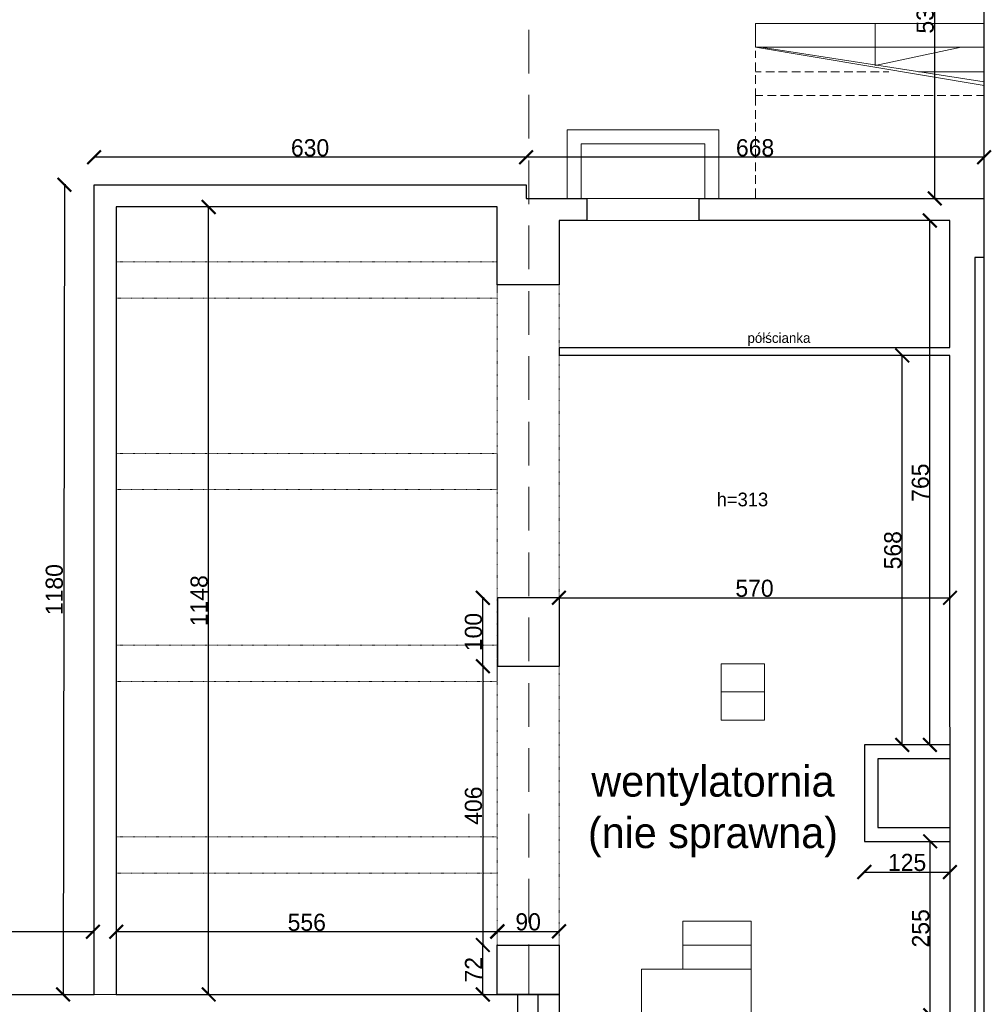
# Model space of a CAD drawing. Header units: centimetres. Extents: x -17621 to 77377, y -18613 to 66.
# Tile 25 of 173: x -13369 to -11958, y -10426 to -8991. Entities that reach past the tile are written whole.
import ezdxf

# ---------------------------------------------------------------- set-up
doc = ezdxf.new("R2010")
doc.units = ezdxf.units.CM
doc.linetypes.add('ACAD_ISO03W100', pattern=[30, 12, -18])
doc.layers.add('0-wymiarowanie rys.CAD', color=5, linetype='Continuous', lineweight=0, true_color=0x0000ff)
for name, color, linetype, lineweight in [('a_inwentaryzacja', 141, 'Continuous', 0), ('a_podciągi', 2, 'ACAD_ISO03W100', 13), ('a_schody', 7, 'Continuous', 0), ('a_wymiarowanie', 211, 'Continuous', 0), ('pomieszczenia', 191, 'Continuous', 5)]:
    doc.layers.add(name, color=color, linetype=linetype, lineweight=lineweight)
for name, color, linetype in [('PDF_A050 OPIS', 7, 'Continuous'), ('PDF_A250 SCHODY', 7, 'Continuous'), ('PDF_A320 STOLARKA WEWNĘTRZNA', 7, 'Continuous'), ('PDF_WIDOKOWA', 7, 'Continuous')]:
    doc.layers.add(name, color=color, linetype=linetype)
doc.styles.add('PDF Century Gothic', font='GOTHIC.TTF')
doc.dimstyles.new('ISO-25', dxfattribs={"dimtxt": 25, "dimasz": 20, "dimexe": 0.6, "dimexo": 0.375, "dimtad": 1, "dimdec": 0, "dimtxsty": 'PDF Century Gothic', "dimblk": 'ARCHTICK', "dimcen": 2.5, "dimadec": 1, "dimazin": 0, "dimtfac": 1, "dimtdec": 0, "dimtmove": 0, "dimatfit": 3, "dimldrblk": 'ARCHTICK', "dimfxl": 2, "dimfxlon": 1, "dimarcsym": 0})

# ---------------------------------------------------------------- blocks, each defined once
blk = doc.blocks.new('_ArchTick')
at = {"color": 0, "linetype": 'ByBlock', "const_width": 0.15}
blk.add_lwpolyline([(-0.5, -0.5), (0.5, 0.5)], dxfattribs=at)
blk = doc.blocks.new('*D440')
at = {"layer": 'a_wymiarowanie', "color": 0, "lineweight": -2, "transparency": 16777216}
for p, q in [((-12040.2, -9283.2), (-12042.8, -9283.2)), ((-12042.2, -10047.9), (-12042.2, -9283.2)), ((-12040.2, -10047.9), (-12042.8, -10047.9))]:
    blk.add_line(p, q, dxfattribs=at)
at = {"layer": 'Defpoints', "color": 0, "transparency": 16777216}
for p in [(-12042.2, -9283.2), (-12013, -9283.2), (-12014.6, -10047.9)]:
    blk.add_point(p, dxfattribs=at)
at = {"layer": 'a_wymiarowanie', "color": 0, "lineweight": -2, "transparency": 16777216, "xscale": 20, "yscale": 20, "zscale": 20}
for p, rotation in [((-12042.2, -9283.2), 90), ((-12042.2, -10047.9), 270)]:
    blk.add_blockref('_ArchTick', p, dxfattribs=dict(at, rotation=rotation))
at = {"layer": 'a_wymiarowanie', "color": 0, "transparency": 16777216, "insert": (-12056, -9665.5), "char_height": 25, "attachment_point": 5, "rotation": 90, "style": 'PDF Century Gothic'}
blk.add_mtext('765', dxfattribs=at)
blk = doc.blocks.new('*D441')
at = {"layer": 'a_wymiarowanie', "color": 0, "lineweight": -2, "transparency": 16777216}
for p, q in [((-12039.7, -10188.5), (-12042.3, -10188.5)), ((-12041.7, -10441.9), (-12041.7, -10188.5)), ((-12039.7, -10441.9), (-12042.3, -10441.9))]:
    blk.add_line(p, q, dxfattribs=at)
at = {"layer": 'Defpoints', "color": 0, "transparency": 16777216}
for p in [(-12041.7, -10188.5), (-12012.5, -10188.5), (-12012.5, -10441.9)]:
    blk.add_point(p, dxfattribs=at)
at = {"layer": 'a_wymiarowanie', "color": 0, "lineweight": -2, "transparency": 16777216, "xscale": 20, "yscale": 20, "zscale": 20}
for p, rotation in [((-12041.7, -10188.5), 90), ((-12041.7, -10441.9), 270)]:
    blk.add_blockref('_ArchTick', p, dxfattribs=dict(at, rotation=rotation))
at = {"layer": 'a_wymiarowanie', "color": 0, "transparency": 16777216, "insert": (-12055.5, -10315.2), "char_height": 25, "attachment_point": 5, "rotation": 90, "style": 'PDF Century Gothic'}
blk.add_mtext('255', dxfattribs=at)
blk = doc.blocks.new('*D442')
at = {"layer": 'a_wymiarowanie', "color": 0, "lineweight": -2, "transparency": 16777216}
for p, q in [((-12137.7, -10231.1), (-12137.7, -10233.7)), ((-12137.7, -10233.1), (-12013, -10233.1)), ((-12013, -10231.1), (-12013, -10233.7))]:
    blk.add_line(p, q, dxfattribs=at)
at = {"layer": 'Defpoints', "color": 0, "transparency": 16777216}
for p in [(-12137.7, -10188.5), (-12013, -10188.5), (-12013, -10233.1)]:
    blk.add_point(p, dxfattribs=at)
at = {"layer": 'a_wymiarowanie', "color": 0, "lineweight": -2, "transparency": 16777216, "xscale": 20, "yscale": 20, "zscale": 20, "rotation": 180}
blk.add_blockref('_ArchTick', (-12137.7, -10233.1), dxfattribs=at)
at = {"layer": 'a_wymiarowanie', "color": 0, "lineweight": -2, "transparency": 16777216, "xscale": 20, "yscale": 20, "zscale": 20}
blk.add_blockref('_ArchTick', (-12013, -10233.1), dxfattribs=at)
at = {"layer": 'a_wymiarowanie', "color": 0, "transparency": 16777216, "insert": (-12075.4, -10219.3), "char_height": 25, "attachment_point": 5, "style": 'PDF Century Gothic'}
blk.add_mtext('125', dxfattribs=at)
blk = doc.blocks.new('*D443')
at = {"layer": 'a_wymiarowanie', "color": 0, "lineweight": -2, "transparency": 16777216}
for p, q in [((-12583, -9835.3), (-12583, -9832.7)), ((-12012.8, -9835.3), (-12012.8, -9832.7)), ((-12583, -9833.3), (-12012.8, -9833.3))]:
    blk.add_line(p, q, dxfattribs=at)
at = {"layer": 'Defpoints', "color": 0, "transparency": 16777216}
for p in [(-12012.8, -9833.3), (-12583, -9933.2), (-12012.8, -9932.9)]:
    blk.add_point(p, dxfattribs=at)
at = {"layer": 'a_wymiarowanie', "color": 0, "lineweight": -2, "transparency": 16777216, "xscale": 20, "yscale": 20, "zscale": 20, "rotation": 180}
blk.add_blockref('_ArchTick', (-12583, -9833.3), dxfattribs=at)
at = {"layer": 'a_wymiarowanie', "color": 0, "lineweight": -2, "transparency": 16777216, "xscale": 20, "yscale": 20, "zscale": 20}
blk.add_blockref('_ArchTick', (-12012.8, -9833.3), dxfattribs=at)
at = {"layer": 'a_wymiarowanie', "color": 0, "transparency": 16777216, "insert": (-12297.9, -9819.6), "char_height": 25, "attachment_point": 5, "style": 'PDF Century Gothic'}
blk.add_mtext('570', dxfattribs=at)
blk = doc.blocks.new('*D444')
at = {"layer": 'a_wymiarowanie', "color": 0, "lineweight": -2, "transparency": 16777216}
for p, q in [((-12084.5, -9480), (-12081.9, -9480)), ((-12082.5, -10047.9), (-12082.5, -9480)), ((-12084.5, -10047.9), (-12081.9, -10047.9))]:
    blk.add_line(p, q, dxfattribs=at)
at = {"layer": 'Defpoints', "color": 0, "transparency": 16777216}
for p in [(-12137.7, -9480), (-12082.5, -9480), (-12137.7, -10047.9)]:
    blk.add_point(p, dxfattribs=at)
at = {"layer": 'a_wymiarowanie', "color": 0, "lineweight": -2, "transparency": 16777216, "xscale": 20, "yscale": 20, "zscale": 20}
for p, rotation in [((-12082.5, -9480), 90), ((-12082.5, -10047.9), 270)]:
    blk.add_blockref('_ArchTick', p, dxfattribs=dict(at, rotation=rotation))
at = {"layer": 'a_wymiarowanie', "color": 0, "transparency": 16777216, "insert": (-12096.2, -9764), "char_height": 25, "attachment_point": 5, "rotation": 90, "style": 'PDF Century Gothic'}
blk.add_mtext('568', dxfattribs=at)
blk = doc.blocks.new('*D445')
at = {"layer": 'a_wymiarowanie', "color": 0, "lineweight": -2, "transparency": 16777216}
for p, q in [((-12692, -10339.6), (-12694.6, -10339.6)), ((-12694, -10411.6), (-12694, -10339.6)), ((-12692, -10411.6), (-12694.6, -10411.6))]:
    blk.add_line(p, q, dxfattribs=at)
at = {"layer": 'Defpoints', "color": 0, "transparency": 16777216}
for p in [(-12694, -10339.6), (-12673, -10339.6), (-12673, -10411.6)]:
    blk.add_point(p, dxfattribs=at)
at = {"layer": 'a_wymiarowanie', "color": 0, "lineweight": -2, "transparency": 16777216, "xscale": 20, "yscale": 20, "zscale": 20}
for p, rotation in [((-12694, -10339.6), 90), ((-12694, -10411.6), 270)]:
    blk.add_blockref('_ArchTick', p, dxfattribs=dict(at, rotation=rotation))
at = {"layer": 'a_wymiarowanie', "color": 0, "transparency": 16777216, "insert": (-12707.7, -10375.6), "char_height": 25, "attachment_point": 5, "rotation": 90, "style": 'PDF Century Gothic'}
blk.add_mtext('72', dxfattribs=at)
blk = doc.blocks.new('*D446')
at = {"layer": 'a_wymiarowanie', "color": 0, "lineweight": -2, "transparency": 16777216}
for p, q in [((-12673, -10321.6), (-12673, -10319)), ((-12673, -10319.6), (-12583, -10319.6)), ((-12583, -10321.6), (-12583, -10319))]:
    blk.add_line(p, q, dxfattribs=at)
at = {"layer": 'Defpoints', "color": 0, "transparency": 16777216}
for p in [(-12583, -10319.6), (-12673, -10339.6), (-12583, -10339.6)]:
    blk.add_point(p, dxfattribs=at)
at = {"layer": 'a_wymiarowanie', "color": 0, "lineweight": -2, "transparency": 16777216, "xscale": 20, "yscale": 20, "zscale": 20, "rotation": 180}
blk.add_blockref('_ArchTick', (-12673, -10319.6), dxfattribs=at)
at = {"layer": 'a_wymiarowanie', "color": 0, "lineweight": -2, "transparency": 16777216, "xscale": 20, "yscale": 20, "zscale": 20}
blk.add_blockref('_ArchTick', (-12583, -10319.6), dxfattribs=at)
at = {"layer": 'a_wymiarowanie', "color": 0, "transparency": 16777216, "insert": (-12628, -10305.9), "char_height": 25, "attachment_point": 5, "style": 'PDF Century Gothic'}
blk.add_mtext('90', dxfattribs=at)
blk = doc.blocks.new('*D447')
at = {"layer": 'a_wymiarowanie', "color": 0, "lineweight": -2, "transparency": 16777216}
for p, q in [((-13228.7, -10322.3), (-13228.7, -10319.7)), ((-12673, -10320.3), (-13228.7, -10320.3)), ((-12673, -10322.3), (-12673, -10319.7))]:
    blk.add_line(p, q, dxfattribs=at)
at = {"layer": 'Defpoints', "color": 0, "transparency": 16777216}
for p in [(-13228.7, -10320.3), (-13228.7, -10411.6), (-12673, -10411.6)]:
    blk.add_point(p, dxfattribs=at)
at = {"layer": 'a_wymiarowanie', "color": 0, "lineweight": -2, "transparency": 16777216, "xscale": 20, "yscale": 20, "zscale": 20, "rotation": 180}
blk.add_blockref('_ArchTick', (-13228.7, -10320.3), dxfattribs=at)
at = {"layer": 'a_wymiarowanie', "color": 0, "lineweight": -2, "transparency": 16777216, "xscale": 20, "yscale": 20, "zscale": 20}
blk.add_blockref('_ArchTick', (-12673, -10320.3), dxfattribs=at)
at = {"layer": 'a_wymiarowanie', "color": 0, "transparency": 16777216, "insert": (-12950.8, -10306.6), "char_height": 25, "attachment_point": 5, "style": 'PDF Century Gothic'}
blk.add_mtext('556', dxfattribs=at)
blk = doc.blocks.new('*D448')
at = {"layer": 'a_wymiarowanie', "color": 0, "lineweight": -2, "transparency": 16777216}
for p, q in [((-13095.9, -9263.6), (-13093.3, -9263.6)), ((-13093.9, -10411.6), (-13093.9, -9263.6)), ((-13095.9, -10411.6), (-13093.3, -10411.6))]:
    blk.add_line(p, q, dxfattribs=at)
at = {"layer": 'Defpoints', "color": 0, "transparency": 16777216}
for p in [(-13228.7, -9263.6), (-13093.9, -9263.6), (-13228.7, -10411.6)]:
    blk.add_point(p, dxfattribs=at)
at = {"layer": 'a_wymiarowanie', "color": 0, "lineweight": -2, "transparency": 16777216, "xscale": 20, "yscale": 20, "zscale": 20}
for p, rotation in [((-13093.9, -9263.6), 90), ((-13093.9, -10411.6), 270)]:
    blk.add_blockref('_ArchTick', p, dxfattribs=dict(at, rotation=rotation))
at = {"layer": 'a_wymiarowanie', "color": 0, "transparency": 16777216, "insert": (-13107.7, -9837.6), "char_height": 25, "attachment_point": 5, "rotation": 90, "style": 'PDF Century Gothic'}
blk.add_mtext('1148', dxfattribs=at)
blk = doc.blocks.new('*D449')
at = {"layer": 'a_wymiarowanie', "color": 0, "lineweight": -2, "transparency": 16777216}
for p, q in [((-12692, -9933.2), (-12694.6, -9933.2)), ((-12694, -9933.2), (-12694, -10339.6)), ((-12692, -10339.6), (-12694.6, -10339.6))]:
    blk.add_line(p, q, dxfattribs=at)
at = {"layer": 'Defpoints', "color": 0, "transparency": 16777216}
for p in [(-12627.7, -9933.2), (-12694, -10339.6), (-12628, -10339.6)]:
    blk.add_point(p, dxfattribs=at)
at = {"layer": 'a_wymiarowanie', "color": 0, "lineweight": -2, "transparency": 16777216, "xscale": 20, "yscale": 20, "zscale": 20}
for p, rotation in [((-12694, -9933.2), 90), ((-12694, -10339.6), 270)]:
    blk.add_blockref('_ArchTick', p, dxfattribs=dict(at, rotation=rotation))
at = {"layer": 'a_wymiarowanie', "color": 0, "transparency": 16777216, "insert": (-12707.7, -10136.4), "char_height": 25, "attachment_point": 5, "rotation": 90, "style": 'PDF Century Gothic'}
blk.add_mtext('406', dxfattribs=at)
blk = doc.blocks.new('*D450')
at = {"layer": 'a_wymiarowanie', "color": 0, "lineweight": -2, "transparency": 16777216}
for p, q in [((-12692, -9833.3), (-12694.6, -9833.3)), ((-12694, -9933.2), (-12694, -9833.3)), ((-12692, -9933.2), (-12694.6, -9933.2))]:
    blk.add_line(p, q, dxfattribs=at)
at = {"layer": 'Defpoints', "color": 0, "transparency": 16777216}
for p in [(-12694, -9833.3), (-12627.7, -9833.3), (-12627.7, -9933.2)]:
    blk.add_point(p, dxfattribs=at)
at = {"layer": 'a_wymiarowanie', "color": 0, "lineweight": -2, "transparency": 16777216, "xscale": 20, "yscale": 20, "zscale": 20}
for p, rotation in [((-12694, -9833.3), 90), ((-12694, -9933.2), 270)]:
    blk.add_blockref('_ArchTick', p, dxfattribs=dict(at, rotation=rotation))
at = {"layer": 'a_wymiarowanie', "color": 0, "transparency": 16777216, "insert": (-12707.7, -9883.3), "char_height": 25, "attachment_point": 5, "rotation": 90, "style": 'PDF Century Gothic'}
blk.add_mtext('100', dxfattribs=at)
blk = doc.blocks.new('*D1024')
at = {"layer": '0-wymiarowanie rys.CAD', "color": 0, "linetype": 'Continuous', "lineweight": -2, "transparency": 16777216}
for p, q in [((-13304.2, -9231.3), (-13306.1, -10411.5)), ((-13302.2, -9231.3), (-13304.8, -9231.3)), ((-13304.1, -10411.5), (-13306.7, -10411.5))]:
    blk.add_line(p, q, dxfattribs=at)
at = {"layer": 'Defpoints', "color": 0, "linetype": 'Continuous', "transparency": 16777216}
for p in [(-13260.9, -9231.4), (-13306.1, -10411.5), (-13262.7, -10411.6)]:
    blk.add_point(p, dxfattribs=at)
at = {"layer": '0-wymiarowanie rys.CAD', "color": 0, "linetype": 'Continuous', "lineweight": -2, "transparency": 16777216, "xscale": 20, "yscale": 20, "zscale": 20}
for p, rotation in [((-13304.2, -9231.3), 89.91130969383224), ((-13306.1, -10411.5), 269.9113096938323)]:
    blk.add_blockref('_ArchTick', p, dxfattribs=dict(at, rotation=rotation))
at = {"layer": '0-wymiarowanie rys.CAD', "color": 0, "linetype": 'Continuous', "lineweight": 25, "transparency": 16777216, "insert": (-13318.9, -9821.4), "char_height": 25, "attachment_point": 5, "rotation": 89.9113, "style": 'PDF Century Gothic'}
blk.add_mtext('1180', dxfattribs=at)
blk = doc.blocks.new('*D1040')
at = {"layer": '0-wymiarowanie rys.CAD', "color": 0, "linetype": 'Continuous', "lineweight": -2, "transparency": 16777216}
for p, q in [((-12631.1, -9193.1), (-12631.1, -9190.5)), ((-11963.1, -9191.1), (-12631.1, -9191.1)), ((-11963.1, -9193.1), (-11963.1, -9190.5))]:
    blk.add_line(p, q, dxfattribs=at)
at = {"layer": 'Defpoints', "color": 0, "linetype": 'Continuous', "transparency": 16777216}
for p in [(-12631.1, -9191.1), (-12631.1, -9251), (-11963.1, -9251)]:
    blk.add_point(p, dxfattribs=at)
at = {"layer": '0-wymiarowanie rys.CAD', "color": 0, "linetype": 'Continuous', "lineweight": -2, "transparency": 16777216, "xscale": 20, "yscale": 20, "zscale": 20, "rotation": 180}
blk.add_blockref('_ArchTick', (-12631.1, -9191.1), dxfattribs=at)
at = {"layer": '0-wymiarowanie rys.CAD', "color": 0, "linetype": 'Continuous', "lineweight": -2, "transparency": 16777216, "xscale": 20, "yscale": 20, "zscale": 20}
blk.add_blockref('_ArchTick', (-11963.1, -9191.1), dxfattribs=at)
at = {"layer": '0-wymiarowanie rys.CAD', "color": 0, "linetype": 'Continuous', "lineweight": 0, "transparency": 16777216, "insert": (-12297.1, -9177.4), "char_height": 25, "attachment_point": 5, "style": 'PDF Century Gothic'}
blk.add_mtext('668', dxfattribs=at)
blk = doc.blocks.new('*D1041')
at = {"layer": '0-wymiarowanie rys.CAD', "color": 0, "linetype": 'Continuous', "lineweight": -2, "transparency": 16777216}
for p, q in [((-13260.9, -9193.1), (-13260.9, -9190.5)), ((-12631.1, -9191.1), (-13260.9, -9191.1)), ((-12631.1, -9193.1), (-12631.1, -9190.5))]:
    blk.add_line(p, q, dxfattribs=at)
at = {"layer": 'Defpoints', "color": 0, "linetype": 'Continuous', "transparency": 16777216}
for p in [(-13260.9, -9191.1), (-13260.9, -9231.4), (-12631.1, -9251)]:
    blk.add_point(p, dxfattribs=at)
at = {"layer": '0-wymiarowanie rys.CAD', "color": 0, "linetype": 'Continuous', "lineweight": -2, "transparency": 16777216, "xscale": 20, "yscale": 20, "zscale": 20, "rotation": 180}
blk.add_blockref('_ArchTick', (-13260.9, -9191.1), dxfattribs=at)
at = {"layer": '0-wymiarowanie rys.CAD', "color": 0, "linetype": 'Continuous', "lineweight": -2, "transparency": 16777216, "xscale": 20, "yscale": 20, "zscale": 20}
blk.add_blockref('_ArchTick', (-12631.1, -9191.1), dxfattribs=at)
at = {"layer": '0-wymiarowanie rys.CAD', "color": 0, "linetype": 'Continuous', "lineweight": 0, "transparency": 16777216, "insert": (-12946, -9177.4), "char_height": 25, "attachment_point": 5, "style": 'PDF Century Gothic'}
blk.add_mtext('630', dxfattribs=at)
blk = doc.blocks.new('*D1042')
at = {"layer": '0-wymiarowanie rys.CAD', "color": 0, "linetype": 'Continuous', "lineweight": -2, "transparency": 16777216}
for p, q in [((-15628, -10322.3), (-15628, -10319.7)), ((-13262.7, -10320.3), (-15628, -10320.3)), ((-13262.7, -10322.3), (-13262.7, -10319.7))]:
    blk.add_line(p, q, dxfattribs=at)
at = {"layer": 'Defpoints', "color": 0, "linetype": 'Continuous', "transparency": 16777216}
for p in [(-15628, -10320.3), (-15628, -10411.6), (-13262.7, -10411.6)]:
    blk.add_point(p, dxfattribs=at)
at = {"layer": '0-wymiarowanie rys.CAD', "color": 0, "linetype": 'Continuous', "lineweight": -2, "transparency": 16777216, "xscale": 20, "yscale": 20, "zscale": 20, "rotation": 180}
blk.add_blockref('_ArchTick', (-15628, -10320.3), dxfattribs=at)
at = {"layer": '0-wymiarowanie rys.CAD', "color": 0, "linetype": 'Continuous', "lineweight": -2, "transparency": 16777216, "xscale": 20, "yscale": 20, "zscale": 20}
blk.add_blockref('_ArchTick', (-13262.7, -10320.3), dxfattribs=at)
at = {"layer": '0-wymiarowanie rys.CAD', "color": 0, "linetype": 'Continuous', "lineweight": 0, "transparency": 16777216, "insert": (-14445.3, -10306.6), "char_height": 25, "attachment_point": 5, "style": 'PDF Century Gothic'}
blk.add_mtext('2365', dxfattribs=at)
blk = doc.blocks.new('*D1052')
at = {"layer": '0-wymiarowanie rys.CAD', "color": 0, "linetype": 'Continuous', "lineweight": -2, "transparency": 16777216}
for p, q in [((-12033.1, -8714.9), (-12035.7, -8714.9)), ((-12035.1, -9251), (-12035.1, -8714.9)), ((-12033.1, -9251), (-12035.7, -9251))]:
    blk.add_line(p, q, dxfattribs=at)
at = {"layer": 'Defpoints', "color": 0, "linetype": 'Continuous', "transparency": 16777216}
for p in [(-12035.1, -8714.9), (-11963.1, -8714.9), (-11963.1, -9251)]:
    blk.add_point(p, dxfattribs=at)
at = {"layer": '0-wymiarowanie rys.CAD', "color": 0, "linetype": 'Continuous', "lineweight": -2, "transparency": 16777216, "xscale": 20, "yscale": 20, "zscale": 20}
for p, rotation in [((-12035.1, -8714.9), 90), ((-12035.1, -9251), 270)]:
    blk.add_blockref('_ArchTick', p, dxfattribs=dict(at, rotation=rotation))
at = {"layer": '0-wymiarowanie rys.CAD', "color": 0, "linetype": 'Continuous', "lineweight": 0, "transparency": 16777216, "insert": (-12048.9, -8982.9), "char_height": 25, "attachment_point": 5, "rotation": 90, "style": 'PDF Century Gothic'}
blk.add_mtext('536', dxfattribs=at)

msp = doc.modelspace()

# ---------------------------------------------------------------- linework, layer by layer
at = {"layer": 'a_inwentaryzacja', "lineweight": 25}
for p, q in [((-11963.1, -9337.2), (-11963.1, -8714.9)), ((-13260.9, -10411.6), (-13260.9, -9231.4)), ((-13260.9, -9231.4), (-12631.1, -9231.4)), ((-12631.1, -9231.4), (-12631.1, -9251)), ((-12631.1, -9251), (-12542.2, -9251)), ((-12542.2, -9251), (-12542.2, -9283.2)), ((-12378.8, -9283.2), (-12378.8, -9251)), ((-12378.8, -9251), (-11963.1, -9251)), ((-12673.2, -9263.6), (-13228.7, -9263.6)), ((-13228.7, -9263.6), (-13228.7, -10411.6)), ((-12673.2, -9376.9), (-12673.2, -9263.6)), ((-12542.2, -9283.2), (-12583, -9283.2)), ((-12583, -9283.2), (-12583, -9376.9)), ((-12013, -9283.2), (-12378.8, -9283.2)), ((-12013, -9468.2), (-12013, -9283.2)), ((-11963.1, -9337.2), (-11976.6, -9337.2)), ((-11976.6, -9337.2), (-11976.6, -9588.6)), ((-11963.1, -9588.6), (-11963.1, -9337.2)), ((-12583, -9376.9), (-12673.2, -9376.9)), ((-12583, -9468.2), (-12013, -9468.2)), ((-12013, -9480), (-12583, -9480)), ((-12013, -9588.6), (-12013, -9480)), ((-12012.2, -10962.7), (-12013, -9584.4)), ((-11976.6, -9588.6), (-11976.6, -10962.7)), ((-11963.1, -10535.2), (-11963.1, -9588.6)), ((-15628, -10411.6), (-13260.9, -10411.6)), ((-13228.7, -10411.6), (-12583, -10411.6)), ((-12583, -10411.6), (-12663.2, -10411.6)), ((-12583, -10411.6), (-12583, -10685.9))]:
    msp.add_line(p, q, dxfattribs=at)
at = {"layer": 'a_inwentaryzacja', "linetype": 'Continuous', "lineweight": 25}
msp.add_line((-12583, -9468.2), (-12583, -9480), dxfattribs=at)
at = {"layer": 'a_inwentaryzacja', "lineweight": 25}
for points in [[(-12672.8, -9933.2), (-12582.5, -9933.2), (-12582.5, -9833.3), (-12672.8, -9833.3)], [(-12583, -10411.6), (-12673, -10411.6), (-12673, -10339.6), (-12583, -10339.6)]]:
    msp.add_lwpolyline(points, close=True, dxfattribs=at)
for points in [[(-12013, -10047.9), (-12137.7, -10047.9), (-12137.7, -10188.5), (-12013, -10188.5)], [(-12013, -10068.2), (-12118.2, -10068.2), (-12118.2, -10168.1), (-12013, -10168.1)], [(-12642.9, -10685.9), (-12642.9, -10411.6)], [(-12613.3, -10685.9), (-12613.3, -10411.6)]]:
    msp.add_lwpolyline(points, dxfattribs=at)
at = {"layer": 'a_podciągi', "ltscale": 0.05}
for points in [[(-13228.7, -9396.3), (-12673.2, -9396.3), (-12673.2, -9343.4), (-13228.7, -9343.4)], [(-12673.2, -9376.9), (-12583, -9376.9), (-12583, -10411.6), (-12673.2, -10411.6)], [(-13228.7, -9675.7), (-12673.2, -9675.7), (-12673.2, -9622.9), (-13228.7, -9622.9)], [(-13228.7, -9955.2), (-12673.2, -9955.2), (-12673.2, -9902.3), (-13228.7, -9902.3)]]:
    msp.add_lwpolyline(points, close=True, dxfattribs=at)
msp.add_lwpolyline([(-12673.2, -10181.8), (-13228.7, -10181.8), (-13228.7, -10234.7), (-12673.2, -10234.7)], dxfattribs=at)
at = {"layer": 'a_schody'}
for points in [[(-12302.6, -10339.6), (-12402.6, -10339.6), (-12402.6, -10304.6), (-12302.6, -10304.6)], [(-12302.6, -10374.6), (-12402.6, -10374.6), (-12402.6, -10339.6), (-12302.6, -10339.6)], [(-12462.6, -10441.9), (-12302.6, -10441.9), (-12302.6, -10374.6), (-12462.6, -10374.6)]]:
    msp.add_lwpolyline(points, close=True, dxfattribs=at)
at = {"layer": 'PDF_A050 OPIS', "lineweight": 0}
for points in [[(-12121.9, -8996.1), (-12121.9, -9057.1), (-11996.6, -9030.8)], [(-11963.1, -9086.4), (-12296.6, -9030.8)], [(-11963.1, -9081.3), (-12288.7, -9030.8)]]:
    msp.add_lwpolyline(points, dxfattribs=at)
at = {"layer": 'PDF_A250 SCHODY', "lineweight": 5}
for points in [[(-12123.3, -8996.1), (-12296.6, -8996.1), (-12296.6, -9030.8), (-11963.1, -9030.8)], [(-12128.2, -8996.1), (-11963.1, -8996.1)], [(-12296.6, -9035.9), (-12296.6, -9046.1)], [(-12296.6, -9052.9), (-12296.6, -9065.6)], [(-12296.6, -9066.4), (-12288.2, -9066.4)], [(-12296.6, -9071.5), (-12296.6, -9084.2)], [(-12281.4, -9066.4), (-12268.7, -9066.4)], [(-12262.8, -9066.4), (-12250.1, -9066.4)], [(-12243.3, -9066.4), (-12230.6, -9066.4)], [(-12224.7, -9066.4), (-12212, -9066.4)], [(-12205.2, -9066.4), (-12192.5, -9066.4)], [(-12186.6, -9066.4), (-12173.9, -9066.4)], [(-12167.1, -9066.4), (-12154.4, -9066.4)], [(-12148.5, -9066.4), (-12135.8, -9066.4)], [(-12129, -9066.4), (-12116.3, -9066.4)], [(-12110.4, -9066.4), (-12101.9, -9066.4)], [(-12059, -9066.4), (-11963.1, -9066.4)], [(-12296.6, -9115.5), (-12296.6, -9101.1), (-12285.6, -9101.1), (-12296.6, -9101.1), (-12296.6, -9091)], [(-12296.6, -9135), (-12296.6, -9122.3)], [(-12296.6, -9153.6), (-12296.6, -9140.9)], [(-12296.6, -9173.1), (-12296.6, -9160.4)], [(-12296.6, -9191.7), (-12296.6, -9179)], [(-12296.6, -9211.2), (-12296.6, -9198.5)], [(-12296.6, -9229.8), (-12296.6, -9217.1)], [(-12296.6, -9251), (-12296.6, -9236.6)]]:
    msp.add_lwpolyline(points, dxfattribs=at)
for points in [[(-12266.2, -9101.1), (-12278.9, -9101.1)], [(-12247.5, -9101.1), (-12260.2, -9101.1)], [(-12228.1, -9101.1), (-12240.8, -9101.1)], [(-12209.4, -9101.1), (-12222.1, -9101.1)], [(-12190, -9101.1), (-12202.7, -9101.1)], [(-12171.3, -9101.1), (-12184, -9101.1)], [(-12151.9, -9101.1), (-12164.6, -9101.1)], [(-12133.2, -9101.1), (-12145.9, -9101.1)], [(-12113.8, -9101.1), (-12126.5, -9101.1)], [(-12095.1, -9101.1), (-12107.8, -9101.1)], [(-12075.7, -9101.1), (-12088.4, -9101.1)], [(-12057, -9101.1), (-12069.7, -9101.1)], [(-12037.6, -9101.1), (-12050.3, -9101.1)], [(-12018.9, -9101.1), (-12031.6, -9101.1)], [(-11999.5, -9101.1), (-12012.2, -9101.1)], [(-11980.8, -9101.1), (-11993.5, -9101.1)], [(-11963.1, -9101.1), (-11974.1, -9101.1)]]:
    msp.add_lwpolyline(points, close=True, dxfattribs=at)
at = {"layer": 'PDF_A320 STOLARKA WEWNĘTRZNA', "lineweight": 5}
msp.add_lwpolyline([(-12542.2, -9251), (-12378.8, -9251), (-12378.8, -9283.2), (-12542.2, -9283.2)], close=True, dxfattribs=at)
at = {"layer": 'PDF_WIDOKOWA', "lineweight": 5}
for points in [[(-12626.8, -9005.3), (-12626.8, -9068.8)], [(-12626.8, -9100.1), (-12626.8, -9163.6)], [(-12350, -9251), (-12350, -9151.1), (-12571, -9151.1), (-12571, -9251)], [(-12370.3, -9251), (-12370.3, -9171.4), (-12550.6, -9171.4), (-12550.6, -9251)], [(-12626.8, -9195.8), (-12626.8, -9259.3)], [(-12626.8, -9290.6), (-12626.8, -9354.1)], [(-12626.8, -9386.3), (-12626.8, -9449.8)], [(-12626.8, -9481.1), (-12626.8, -9544.6)], [(-12626.8, -9576.8), (-12626.8, -9640.3)], [(-12626.8, -9671.6), (-12626.8, -9735.1)], [(-12626.8, -9767.3), (-12626.8, -9830.8)], [(-12626.8, -9862.1), (-12626.8, -9925.6)], [(-12626.8, -9957.8), (-12626.8, -10021.3)], [(-12626.8, -10052.6), (-12626.8, -10116.1)], [(-12626.8, -10148.3), (-12626.8, -10211.8)], [(-12626.8, -10243.1), (-12626.8, -10306.6)], [(-12626.8, -10338.8), (-12626.8, -10411.6), (-12698, -10411.6)], [(-13300.8, -10411.6), (-13364.3, -10411.6)], [(-13206, -10411.6), (-13262.7, -10411.6)], [(-13110.3, -10411.6), (-13173.8, -10411.6)], [(-13015.5, -10411.6), (-13079, -10411.6)], [(-12919.8, -10411.6), (-12983.3, -10411.6)], [(-12825, -10411.6), (-12888.5, -10411.6)], [(-12729.3, -10411.6), (-12792.8, -10411.6)]]:
    msp.add_lwpolyline(points, dxfattribs=at)
at = {"layer": 'pomieszczenia'}
msp.add_line((-12346.6, -9970.6), (-12283.5, -9970.6), dxfattribs=at)
msp.add_lwpolyline([(-12346.6, -9929.5), (-12283.5, -9929.5), (-12283.5, -10011.8), (-12346.6, -10011.8)], close=True, dxfattribs=at)

# ---------------------------------------------------------------- texts
at = {"layer": 'a_schody', "insert": (-12353.1, -9680), "char_height": 20, "attachment_point": 1, "style": 'PDF Century Gothic'}
msp.add_mtext_dynamic_manual_height_columns('h=313', width=39.253, gutter_width=12.5, heights=[2.51], dxfattribs=at)
at = {"layer": 'pomieszczenia', "insert": (-12343, -9423), "char_height": 14.531, "attachment_point": 1, "style": 'PDF Century Gothic'}
msp.add_mtext_dynamic_manual_height_columns('\\P\\pxqc;półścianka', width=161.473, gutter_width=9.08, heights=[124.6], dxfattribs=at)
at = {"layer": 'pomieszczenia', "color": 240, "true_color": 0xed1f24, "insert": (-12619.3, -10003.2), "char_height": 45, "attachment_point": 1, "style": 'PDF Century Gothic'}
msp.add_mtext_dynamic_manual_height_columns('\\P\\pxqc;wentylatornia\\P(nie sprawna)', width=521.533, gutter_width=12.5, heights=[303.5], dxfattribs=at)

# ---------------------------------------------------------------- dimensions: what is measured, and where the dimension line sits
at = {"layer": '0-wymiarowanie rys.CAD', "linetype": 'Continuous', "lineweight": 0}
dim = msp.add_linear_dim(base=(-12035.1, -8714.9), p1=(-11963.1, -9251), p2=(-11963.1, -8714.9), angle=90, dimstyle='ISO-25', dxfattribs=at)
dim.commit()
dim.dimension.update_dxf_attribs({"geometry": '*D1052', "text_midpoint": (-12048.9, -8982.9)})
dim = msp.add_linear_dim(base=(-13260.9, -9191.1), p1=(-12631.1, -9251), p2=(-13260.9, -9231.4), dimstyle='ISO-25', override={"dimtmove": 1}, dxfattribs=at)
dim.commit()
dim.dimension.update_dxf_attribs({"geometry": '*D1041', "text_midpoint": (-12946, -9177.4)})
for base, p1, p2, picture, middle in [((-12631.1, -9191.1), (-11963.1, -9251), (-12631.1, -9251), '*D1040', (-12297.1, -9177.4)), ((-15628, -10320.3), (-13262.7, -10411.6), (-15628, -10411.6), '*D1042', (-14445.3, -10306.6))]:
    dim = msp.add_linear_dim(base=base, p1=p1, p2=p2, dimstyle='ISO-25', dxfattribs=at)
    dim.commit()
    dim.dimension.update_dxf_attribs({"geometry": picture, "text_midpoint": middle})
at = {"layer": '0-wymiarowanie rys.CAD', "linetype": 'Continuous', "lineweight": 25}
dim = msp.add_aligned_dim(p1=(-13260.9, -9231.4), p2=(-13262.7, -10411.6), distance=-43.4, dimstyle='ISO-25', dxfattribs=at)
dim.commit()
dim.dimension.update_dxf_attribs({"geometry": '*D1024', "text_midpoint": (-13318.9, -9821.4)})
at = {"layer": 'a_wymiarowanie'}
for base, p1, p2, picture, middle in [((-13093.9, -9263.6), (-13228.7, -10411.6), (-13228.7, -9263.6), '*D448', (-13107.7, -9837.6)), ((-12042.2, -9283.2), (-12014.6, -10047.9), (-12013, -9283.2), '*D440', (-12056, -9665.5)), ((-12082.5, -9480), (-12137.7, -10047.9), (-12137.7, -9480), '*D444', (-12096.2, -9764)), ((-12694, -9833.3), (-12627.7, -9933.2), (-12627.7, -9833.3), '*D450', (-12707.7, -9883.3)), ((-12694, -10339.6), (-12627.7, -9933.2), (-12628, -10339.6), '*D449', (-12707.7, -10136.4)), ((-12694, -10339.6), (-12673, -10411.6), (-12673, -10339.6), '*D445', (-12707.7, -10375.6))]:
    dim = msp.add_linear_dim(base=base, p1=p1, p2=p2, angle=90, dimstyle='ISO-25', dxfattribs=at)
    dim.commit()
    dim.dimension.update_dxf_attribs({"geometry": picture, "text_midpoint": middle})
for base, p1, p2, picture, middle in [((-12012.8, -9833.3), (-12583, -9933.2), (-12012.8, -9932.9), '*D443', (-12297.9, -9819.6)), ((-12013, -10233.1), (-12137.7, -10188.5), (-12013, -10188.5), '*D442', (-12075.4, -10219.3)), ((-13228.7, -10320.3), (-12673, -10411.6), (-13228.7, -10411.6), '*D447', (-12950.8, -10306.6)), ((-12583, -10319.6), (-12673, -10339.6), (-12583, -10339.6), '*D446', (-12628, -10305.9))]:
    dim = msp.add_linear_dim(base=base, p1=p1, p2=p2, dimstyle='ISO-25', dxfattribs=at)
    dim.commit()
    dim.dimension.update_dxf_attribs({"geometry": picture, "text_midpoint": middle})
dim = msp.add_linear_dim(base=(-12041.7, -10188.5), p1=(-12012.5, -10441.9), p2=(-12012.5, -10188.5), angle=90, text='255', dimstyle='ISO-25', dxfattribs=at)
dim.commit()
dim.dimension.update_dxf_attribs({"geometry": '*D441', "text_midpoint": (-12055.5, -10315.2)})

doc.saveas('drawing.dxf')
